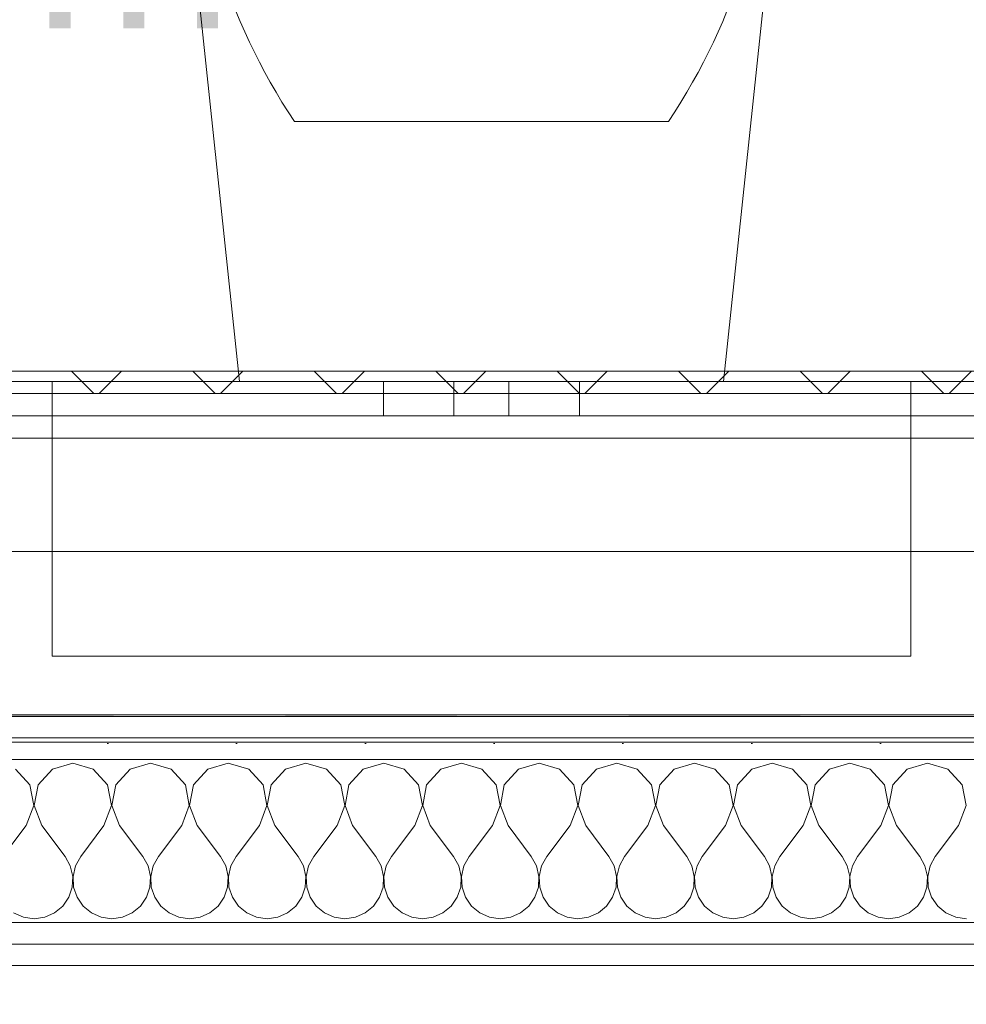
# Model space of a CAD drawing. Header units: millimetres. Extents: x 74467 to 235410, y -65 to 114857.
# Tile 191 of 256: x 128649 to 129200, y 68023 to 68596. Entities that reach past the tile are written whole.
import ezdxf

# ---------------------------------------------------------------- set-up
doc = ezdxf.new("R2010")
doc.units = ezdxf.units.MM
doc.header["$MEASUREMENT"] = 0
doc.linetypes.add('Wipeout_Contour', pattern=[1000, 0, -1000])
for name, color, linetype in [('1235 Vahelaed.AR', 7, 'Continuous'), ('1311 Siseseinad.AR', 7, 'Continuous'), ('1326 Seinapinnad.SA', 7, 'Continuous'), ('1336 Sanitaartehnika.SA', 7, 'Continuous'), ('9350 Netopind.AR', 7, 'Continuous'), ('Ruumi tekst', 7, 'Continuous')]:
    doc.layers.add(name, color=color, linetype=linetype)
doc.styles.add('GENERATED_STYLE_2', font='txt', dxfattribs={"width": 0.84})
doc.styles.add('GENERATED_STYLE_4', font='txt', dxfattribs={"width": 0.84})
pattern_1 = [(0, (0, 0), (0, 75), [0, -75])]

# ---------------------------------------------------------------- blocks, each defined once
blk = doc.blocks.new('Slab_13_1', base_point=(128282.64, 68175.84))
at = {"color": 254, "linetype": 'Wipeout_Contour', "lineweight": 0, "ltscale": 584658.71278}
blk.add_wipeout([(129552.64, 69575.88), (128282.64, 69575.88), (128282.64, 68175.84), (129552.64, 68175.84)], dxfattribs=at).dxf.layer = '1235 Vahelaed.AR'
at = {"layer": '1235 Vahelaed.AR', "color": 7, "linetype": 'Continuous', "lineweight": 13, "flags": 128}
blk.add_lwpolyline([(128282.64, 68175.84), (128282.64, 69575.88), (129552.64, 69575.88), (129552.64, 68175.84)], close=True, dxfattribs=at)
blk = doc.blocks.new('Slab_17_1', base_point=(126312.64, 71235.88))
at = {"color": 254, "linetype": 'Wipeout_Contour', "lineweight": 0, "ltscale": 2831097.235720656}
blk.add_wipeout([(129692.64, 71235.9), (126312.64, 71235.88), (126312.65, 69575.88), (129682.64, 69575.88), (129682.64, 69639.7), (131292.64, 69639.7), (131292.64, 67650.97), (132092.64, 67650.97), (133964.52, 67632.39), (133964.52, 67705.47), (134032.64, 67705.25), (134032.64, 69535.88), (133892.64, 69535.88), (133892.64, 69735.88), (133892.64, 71245.88), (133892.64, 71435.88), (132092.64, 71435.88), (132092.64, 71245.88), (129692.64, 71245.88)], dxfattribs=at).dxf.layer = '1235 Vahelaed.AR'
blk = doc.blocks.new('WC_PK 110_35_1', base_point=(128295.64, 69171.71))
at = {"layer": '9350 Netopind.AR', "color": 7, "linetype": 'Continuous', "lineweight": 13, "flags": 128}
blk.add_lwpolyline([(128295.64, 68385.84), (129539.64, 68385.84), (129539.64, 69562.88), (128295.64, 69562.88)], close=True, dxfattribs=at)
at = {"layer": 'Ruumi tekst', "color": 7, "lineweight": 13, "char_height": 120, "attachment_point": 1}
for s, insert, style in [('\\A1;{\\pql;\\pt0,4600;\\fArial|b0|i0|c0|p34;PK 110\\fArial|b0|i0|c0|p34;\\A1{\\H.66x;\\S^  ;}\\fArial|b0|i0|c0|p34;\\fArial|b0|i0|c0|p34;\\A1{\\H.66x;\\S^  ;}}', (128395.64, 69134.65), 'GENERATED_STYLE_4'), ('\\A1;{\\pql;\\pt0,500;\\fArial|b1|i0|c0|p34;WC\\fArial|b1|i0|c0|p34;\\A1{\\H.66x;\\S^  ;}\\fArial|b1|i0|c0|p34;\\fArial|b1|i0|c0|p34;\\A1{\\H.66x;\\S^  ;}}', (128395.64, 68942.1), 'GENERATED_STYLE_2'), ('\\A1;{\\pql;\\pt0,4600;\\fArial|b0|i0|c0|p34;1,5\\fArial|b0|i0|c0|p34;\\A1{\\H.66x;\\S^  ;}\\fArial|b0|i0|c0|p34; m\\fArial|b0|i0|c0|p34;\\A1{\\H.66x;\\S2^  ;}}', (128395.64, 68746.41), 'GENERATED_STYLE_4')]:
    blk.add_mtext(s, dxfattribs=dict(at, insert=insert, style=style))
blk = doc.blocks.new('*X1152')
at = {"layer": '1311 Siseseinad.AR', "linetype": 'Continuous', "lineweight": 13, "true_color": 0x8c8d8c}
for points in [[(128703.4, 68191.84), (128603.41, 68191.84), (128603.41, 68190.84), (128703.4, 68190.84)], [(128903.4, 68191.84), (128803.41, 68191.84), (128803.41, 68190.84), (128903.4, 68190.84)], [(129103.4, 68191.84), (129003.41, 68191.84), (129003.41, 68190.84), (129103.4, 68190.84)]]:
    blk.add_hatch(color=252, dxfattribs=at).paths.add_polyline_path(points)
blk = doc.blocks.new('*X1153')
at = {"layer": '1311 Siseseinad.AR', "color": 252, "linetype": 'Continuous', "lineweight": 13, "true_color": 0x8c8d8c}
for p, q in [((128679.76, 68163.58), (128667.87, 68160.2)), ((128691.65, 68160.2), (128679.76, 68163.58)), ((128725, 68163.58), (128713.11, 68160.2)), ((128736.89, 68160.2), (128725, 68163.58)), ((128770.24, 68163.58), (128758.35, 68160.2)), ((128782.13, 68160.2), (128770.24, 68163.58)), ((128815.48, 68163.58), (128803.58, 68160.2)), ((128827.37, 68160.2), (128815.48, 68163.58)), ((128860.71, 68163.58), (128848.82, 68160.2)), ((128872.61, 68160.2), (128860.71, 68163.58)), ((128905.95, 68163.58), (128894.06, 68160.2)), ((128917.84, 68160.2), (128905.95, 68163.58)), ((128951.19, 68163.58), (128939.3, 68160.2)), ((128963.08, 68160.2), (128951.19, 68163.58)), ((128996.43, 68163.58), (128984.54, 68160.2)), ((129008.32, 68160.2), (128996.43, 68163.58)), ((129041.67, 68163.58), (129029.78, 68160.2)), ((129053.56, 68160.2), (129041.67, 68163.58)), ((129086.9, 68163.58), (129075.01, 68160.2)), ((129098.8, 68160.2), (129086.9, 68163.58)), ((129132.14, 68163.58), (129120.25, 68160.2)), ((129144.03, 68160.2), (129132.14, 68163.58)), ((129177.38, 68163.58), (129165.49, 68160.2)), ((129189.27, 68160.2), (129177.38, 68163.58)), ((128654.75, 68151.07), (128646.42, 68160.2)), ((128667.87, 68160.2), (128659.53, 68151.07)), ((128699.99, 68151.07), (128691.65, 68160.2)), ((128713.11, 68160.2), (128704.77, 68151.07)), ((128745.23, 68151.07), (128736.89, 68160.2)), ((128758.35, 68160.2), (128750.01, 68151.07)), ((128790.47, 68151.07), (128782.13, 68160.2)), ((128803.58, 68160.2), (128795.25, 68151.07)), ((128835.71, 68151.07), (128827.37, 68160.2)), ((128848.82, 68160.2), (128840.48, 68151.07)), ((128880.95, 68151.07), (128872.61, 68160.2)), ((128894.06, 68160.2), (128885.72, 68151.07)), ((128926.18, 68151.07), (128917.84, 68160.2)), ((128939.3, 68160.2), (128930.96, 68151.07)), ((128971.42, 68151.07), (128963.08, 68160.2)), ((128984.54, 68160.2), (128976.2, 68151.07)), ((129016.66, 68151.07), (129008.32, 68160.2)), ((129029.78, 68160.2), (129021.44, 68151.07)), ((129061.9, 68151.07), (129053.56, 68160.2)), ((129075.01, 68160.2), (129066.67, 68151.07)), ((129107.14, 68151.07), (129098.8, 68160.2)), ((129120.25, 68160.2), (129111.91, 68151.07)), ((129152.37, 68151.07), (129144.03, 68160.2)), ((129165.49, 68160.2), (129157.15, 68151.07)), ((129197.61, 68151.07), (129189.27, 68160.2)), ((128657.05, 68138.93), (128654.75, 68151.07)), ((128659.53, 68151.07), (128657.23, 68138.93)), ((128702.29, 68138.93), (128699.99, 68151.07)), ((128704.77, 68151.07), (128702.47, 68138.93)), ((128747.53, 68138.93), (128745.23, 68151.07)), ((128750.01, 68151.07), (128747.71, 68138.93)), ((128792.77, 68138.93), (128790.47, 68151.07)), ((128795.25, 68151.07), (128792.95, 68138.93)), ((128838, 68138.93), (128835.71, 68151.07)), ((128840.48, 68151.07), (128838.19, 68138.93)), ((128883.24, 68138.93), (128880.95, 68151.07)), ((128885.72, 68151.07), (128883.42, 68138.93)), ((128928.48, 68138.93), (128926.18, 68151.07)), ((128930.96, 68151.07), (128928.66, 68138.93)), ((128973.72, 68138.93), (128971.42, 68151.07)), ((128976.2, 68151.07), (128973.9, 68138.93)), ((129018.96, 68138.93), (129016.66, 68151.07)), ((129021.44, 68151.07), (129019.14, 68138.93)), ((129064.19, 68138.93), (129061.9, 68151.07)), ((129066.67, 68151.07), (129064.38, 68138.93)), ((129109.43, 68138.93), (129107.14, 68151.07)), ((129111.91, 68151.07), (129109.62, 68138.93)), ((129154.67, 68138.93), (129152.37, 68151.07)), ((129157.15, 68151.07), (129154.85, 68138.93)), ((129199.91, 68138.93), (129197.61, 68151.07)), ((128652.62, 68127.39), (128657.05, 68138.93)), ((128657.23, 68138.93), (128661.67, 68127.39)), ((128697.86, 68127.39), (128702.29, 68138.93)), ((128702.47, 68138.93), (128706.9, 68127.39)), ((128743.1, 68127.39), (128747.53, 68138.93)), ((128747.71, 68138.93), (128752.14, 68127.39)), ((128788.33, 68127.39), (128792.77, 68138.93)), ((128792.95, 68138.93), (128797.38, 68127.39)), ((128833.57, 68127.39), (128838, 68138.93)), ((128838.19, 68138.93), (128842.62, 68127.39)), ((128878.81, 68127.39), (128883.24, 68138.93)), ((128883.42, 68138.93), (128887.86, 68127.39)), ((128924.05, 68127.39), (128928.48, 68138.93)), ((128928.66, 68138.93), (128933.1, 68127.39)), ((128969.29, 68127.39), (128973.72, 68138.93)), ((128973.9, 68138.93), (128978.33, 68127.39)), ((129014.52, 68127.39), (129018.96, 68138.93)), ((129019.14, 68138.93), (129023.57, 68127.39)), ((129059.76, 68127.39), (129064.19, 68138.93)), ((129064.38, 68138.93), (129068.81, 68127.39)), ((129105, 68127.39), (129109.43, 68138.93)), ((129109.62, 68138.93), (129114.05, 68127.39)), ((129150.24, 68127.39), (129154.67, 68138.93)), ((129154.85, 68138.93), (129159.29, 68127.39)), ((129195.48, 68127.39), (129199.91, 68138.93)), ((128652.62, 68127.39), (128639.05, 68109.29)), ((128661.67, 68127.39), (128675.24, 68109.29)), ((128697.86, 68127.39), (128684.29, 68109.29)), ((128706.9, 68127.39), (128720.48, 68109.29)), ((128743.1, 68127.39), (128729.52, 68109.29)), ((128752.14, 68127.39), (128765.71, 68109.29)), ((128788.33, 68127.39), (128774.76, 68109.29)), ((128797.38, 68127.39), (128810.95, 68109.29)), ((128833.57, 68127.39), (128820, 68109.29)), ((128842.62, 68127.39), (128856.19, 68109.29)), ((128878.81, 68127.39), (128865.24, 68109.29)), ((128887.86, 68127.39), (128901.43, 68109.29)), ((128924.05, 68127.39), (128910.48, 68109.29)), ((128933.1, 68127.39), (128946.67, 68109.29)), ((128969.29, 68127.39), (128955.71, 68109.29)), ((128978.33, 68127.39), (128991.9, 68109.29)), ((129014.52, 68127.39), (129000.95, 68109.29)), ((129023.57, 68127.39), (129037.14, 68109.29)), ((129059.76, 68127.39), (129046.19, 68109.29)), ((129068.81, 68127.39), (129082.38, 68109.29)), ((129105, 68127.39), (129091.43, 68109.29)), ((129114.05, 68127.39), (129127.62, 68109.29)), ((129150.24, 68127.39), (129136.67, 68109.29)), ((129159.29, 68127.39), (129172.86, 68109.29)), ((129195.48, 68127.39), (129181.9, 68109.29)), ((128678.26, 68103.83), (128675.24, 68109.29)), ((128684.29, 68109.29), (128681.27, 68103.83)), ((128723.5, 68103.83), (128720.48, 68109.29)), ((128729.52, 68109.29), (128726.5, 68103.83)), ((128768.73, 68103.83), (128765.71, 68109.29)), ((128774.76, 68109.29), (128771.74, 68103.83)), ((128813.97, 68103.83), (128810.95, 68109.29)), ((128820, 68109.29), (128816.98, 68103.83)), ((128859.21, 68103.83), (128856.19, 68109.29)), ((128865.24, 68109.29), (128862.22, 68103.83)), ((128904.45, 68103.83), (128901.43, 68109.29)), ((128910.48, 68109.29), (128907.46, 68103.83)), ((128949.69, 68103.83), (128946.67, 68109.29)), ((128955.71, 68109.29), (128952.69, 68103.83)), ((128994.92, 68103.83), (128991.9, 68109.29)), ((129000.95, 68109.29), (128997.93, 68103.83)), ((129040.16, 68103.83), (129037.14, 68109.29)), ((129046.19, 68109.29), (129043.17, 68103.83)), ((129085.4, 68103.83), (129082.38, 68109.29)), ((129091.43, 68109.29), (129088.41, 68103.83)), ((129130.64, 68103.83), (129127.62, 68109.29)), ((129136.67, 68109.29), (129133.65, 68103.83)), ((129175.88, 68103.83), (129172.86, 68109.29)), ((129181.9, 68109.29), (129178.88, 68103.83)), ((128679.67, 68097.75), (128678.26, 68103.83)), ((128681.27, 68103.83), (128679.85, 68097.75)), ((128724.91, 68097.75), (128723.5, 68103.83)), ((128726.5, 68103.83), (128725.09, 68097.75)), ((128770.15, 68097.75), (128768.73, 68103.83)), ((128771.74, 68103.83), (128770.33, 68097.75)), ((128815.38, 68097.75), (128813.97, 68103.83)), ((128816.98, 68103.83), (128815.57, 68097.75)), ((128860.62, 68097.75), (128859.21, 68103.83)), ((128862.22, 68103.83), (128860.81, 68097.75)), ((128905.86, 68097.75), (128904.45, 68103.83)), ((128907.46, 68103.83), (128906.04, 68097.75)), ((128951.1, 68097.75), (128949.69, 68103.83)), ((128952.69, 68103.83), (128951.28, 68097.75)), ((128996.34, 68097.75), (128994.92, 68103.83)), ((128997.93, 68103.83), (128996.52, 68097.75)), ((129041.58, 68097.75), (129040.16, 68103.83)), ((129043.17, 68103.83), (129041.76, 68097.75)), ((129086.81, 68097.75), (129085.4, 68103.83)), ((129088.41, 68103.83), (129087, 68097.75)), ((129132.05, 68097.75), (129130.64, 68103.83)), ((129133.65, 68103.83), (129132.23, 68097.75)), ((129177.29, 68097.75), (129175.88, 68103.83)), ((129178.88, 68103.83), (129177.47, 68097.75)), ((128679.37, 68091.52), (128679.67, 68097.75)), ((128679.85, 68097.75), (128680.16, 68091.52)), ((128724.61, 68091.52), (128724.91, 68097.75)), ((128725.09, 68097.75), (128725.39, 68091.52)), ((128769.84, 68091.52), (128770.15, 68097.75)), ((128770.33, 68097.75), (128770.63, 68091.52)), ((128815.08, 68091.52), (128815.38, 68097.75)), ((128815.57, 68097.75), (128815.87, 68091.52)), ((128860.32, 68091.52), (128860.62, 68097.75)), ((128860.81, 68097.75), (128861.11, 68091.52)), ((128905.56, 68091.52), (128905.86, 68097.75)), ((128906.04, 68097.75), (128906.35, 68091.52)), ((128950.8, 68091.52), (128951.1, 68097.75)), ((128951.28, 68097.75), (128951.58, 68091.52)), ((128996.03, 68091.52), (128996.34, 68097.75)), ((128996.52, 68097.75), (128996.82, 68091.52)), ((129041.27, 68091.52), (129041.58, 68097.75)), ((129041.76, 68097.75), (129042.06, 68091.52)), ((129086.51, 68091.52), (129086.81, 68097.75)), ((129087, 68097.75), (129087.3, 68091.52)), ((129131.75, 68091.52), (129132.05, 68097.75)), ((129132.23, 68097.75), (129132.54, 68091.52)), ((129176.99, 68091.52), (129177.29, 68097.75)), ((129177.47, 68097.75), (129177.77, 68091.52)), ((128677.37, 68085.6), (128679.37, 68091.52)), ((128680.16, 68091.52), (128682.15, 68085.6)), ((128722.61, 68085.6), (128724.61, 68091.52)), ((128725.39, 68091.52), (128727.39, 68085.6)), ((128767.85, 68085.6), (128769.84, 68091.52)), ((128770.63, 68091.52), (128772.63, 68085.6)), ((128813.09, 68085.6), (128815.08, 68091.52)), ((128815.87, 68091.52), (128817.86, 68085.6)), ((128858.33, 68085.6), (128860.32, 68091.52)), ((128861.11, 68091.52), (128863.1, 68085.6)), ((128903.56, 68085.6), (128905.56, 68091.52)), ((128906.35, 68091.52), (128908.34, 68085.6)), ((128948.8, 68085.6), (128950.8, 68091.52)), ((128951.58, 68091.52), (128953.58, 68085.6)), ((128994.04, 68085.6), (128996.03, 68091.52)), ((128996.82, 68091.52), (128998.82, 68085.6)), ((129039.28, 68085.6), (129041.27, 68091.52)), ((129042.06, 68091.52), (129044.05, 68085.6)), ((129084.52, 68085.6), (129086.51, 68091.52)), ((129087.3, 68091.52), (129089.29, 68085.6)), ((129129.75, 68085.6), (129131.75, 68091.52)), ((129132.54, 68091.52), (129134.53, 68085.6)), ((129174.99, 68085.6), (129176.99, 68091.52)), ((129177.77, 68091.52), (129179.77, 68085.6)), ((128673.84, 68080.46), (128677.37, 68085.6)), ((128682.15, 68085.6), (128685.68, 68080.46)), ((128719.08, 68080.46), (128722.61, 68085.6)), ((128727.39, 68085.6), (128730.92, 68080.46)), ((128764.32, 68080.46), (128767.85, 68085.6)), ((128772.63, 68085.6), (128776.16, 68080.46)), ((128809.55, 68080.46), (128813.09, 68085.6)), ((128817.86, 68085.6), (128821.4, 68080.46)), ((128854.79, 68080.46), (128858.33, 68085.6)), ((128863.1, 68085.6), (128866.64, 68080.46)), ((128900.03, 68080.46), (128903.56, 68085.6)), ((128908.34, 68085.6), (128911.87, 68080.46)), ((128945.27, 68080.46), (128948.8, 68085.6)), ((128953.58, 68085.6), (128957.11, 68080.46)), ((128990.51, 68080.46), (128994.04, 68085.6)), ((128998.82, 68085.6), (129002.35, 68080.46)), ((129035.74, 68080.46), (129039.28, 68085.6)), ((129044.05, 68085.6), (129047.59, 68080.46)), ((129080.98, 68080.46), (129084.52, 68085.6)), ((129089.29, 68085.6), (129092.83, 68080.46)), ((129126.22, 68080.46), (129129.75, 68085.6)), ((129134.53, 68085.6), (129138.07, 68080.46)), ((129171.46, 68080.46), (129174.99, 68085.6)), ((129179.77, 68085.6), (129183.3, 68080.46)), ((128645.25, 68076.48), (128650.96, 68073.96)), ((128663.32, 68073.96), (128669.03, 68076.48)), ((128669.03, 68076.48), (128673.84, 68080.46)), ((128685.68, 68080.46), (128690.49, 68076.48)), ((128690.49, 68076.48), (128696.2, 68073.96)), ((128708.56, 68073.96), (128714.27, 68076.48)), ((128714.27, 68076.48), (128719.08, 68080.46)), ((128730.92, 68080.46), (128735.73, 68076.48)), ((128735.73, 68076.48), (128741.44, 68073.96)), ((128753.8, 68073.96), (128759.51, 68076.48)), ((128759.51, 68076.48), (128764.32, 68080.46)), ((128776.16, 68080.46), (128780.97, 68076.48)), ((128780.97, 68076.48), (128786.68, 68073.96)), ((128799.04, 68073.96), (128804.75, 68076.48)), ((128804.75, 68076.48), (128809.55, 68080.46)), ((128821.4, 68080.46), (128826.2, 68076.48)), ((128826.2, 68076.48), (128831.91, 68073.96)), ((128844.28, 68073.96), (128849.99, 68076.48)), ((128849.99, 68076.48), (128854.79, 68080.46)), ((128866.64, 68080.46), (128871.44, 68076.48)), ((128871.44, 68076.48), (128877.15, 68073.96)), ((128889.51, 68073.96), (128895.22, 68076.48)), ((128895.22, 68076.48), (128900.03, 68080.46)), ((128911.87, 68080.46), (128916.68, 68076.48)), ((128916.68, 68076.48), (128922.39, 68073.96)), ((128934.75, 68073.96), (128940.46, 68076.48)), ((128940.46, 68076.48), (128945.27, 68080.46)), ((128957.11, 68080.46), (128961.92, 68076.48)), ((128961.92, 68076.48), (128967.63, 68073.96)), ((128979.99, 68073.96), (128985.7, 68076.48)), ((128985.7, 68076.48), (128990.51, 68080.46)), ((129002.35, 68080.46), (129007.16, 68076.48)), ((129007.16, 68076.48), (129012.87, 68073.96)), ((129025.23, 68073.96), (129030.94, 68076.48)), ((129030.94, 68076.48), (129035.74, 68080.46)), ((129047.59, 68080.46), (129052.39, 68076.48)), ((129052.39, 68076.48), (129058.1, 68073.96)), ((129070.47, 68073.96), (129076.18, 68076.48)), ((129076.18, 68076.48), (129080.98, 68080.46)), ((129092.83, 68080.46), (129097.63, 68076.48)), ((129097.63, 68076.48), (129103.34, 68073.96)), ((129115.7, 68073.96), (129121.42, 68076.48)), ((129121.42, 68076.48), (129126.22, 68080.46)), ((129138.07, 68080.46), (129142.87, 68076.48)), ((129142.87, 68076.48), (129148.58, 68073.96)), ((129160.94, 68073.96), (129166.65, 68076.48)), ((129166.65, 68076.48), (129171.46, 68080.46)), ((129183.3, 68080.46), (129188.11, 68076.48)), ((129188.11, 68076.48), (129193.82, 68073.96)), ((128650.96, 68073.96), (128657.14, 68073.1)), ((128657.14, 68073.1), (128663.32, 68073.96)), ((128696.2, 68073.96), (128702.38, 68073.1)), ((128702.38, 68073.1), (128708.56, 68073.96)), ((128741.44, 68073.96), (128747.62, 68073.1)), ((128747.62, 68073.1), (128753.8, 68073.96)), ((128786.68, 68073.96), (128792.86, 68073.1)), ((128792.86, 68073.1), (128799.04, 68073.96)), ((128831.91, 68073.96), (128838.1, 68073.1)), ((128838.1, 68073.1), (128844.28, 68073.96)), ((128877.15, 68073.96), (128883.33, 68073.1)), ((128883.33, 68073.1), (128889.51, 68073.96)), ((128922.39, 68073.96), (128928.57, 68073.1)), ((128928.57, 68073.1), (128934.75, 68073.96)), ((128967.63, 68073.96), (128973.81, 68073.1)), ((128973.81, 68073.1), (128979.99, 68073.96)), ((129012.87, 68073.96), (129019.05, 68073.1)), ((129019.05, 68073.1), (129025.23, 68073.96)), ((129058.1, 68073.96), (129064.29, 68073.1)), ((129064.29, 68073.1), (129070.47, 68073.96)), ((129103.34, 68073.96), (129109.52, 68073.1)), ((129109.52, 68073.1), (129115.7, 68073.96)), ((129148.58, 68073.96), (129154.76, 68073.1)), ((129154.76, 68073.1), (129160.94, 68073.96)), ((129193.82, 68073.96), (129200, 68073.1))]:
    blk.add_line(p, q, dxfattribs=at)
blk = doc.blocks.new('Wall_240_1', base_point=(128092.64, 68045.84))
at = {"layer": '1311 Siseseinad.AR', "linetype": 'Continuous', "lineweight": 13, "true_color": 0x8c8d8c}
h = blk.add_hatch(dxfattribs=at)
h.set_pattern_fill('Kips_0001', color=252, style=0, pattern_type=2)
h.set_pattern_definition(pattern_1)
h.paths.add_polyline_path([(129552.64, 68190.84), (128282.64, 68190.84), (128282.64, 68178.34), (129552.64, 68178.34)])
h = blk.add_hatch(dxfattribs=at)
h.set_pattern_fill('Kips_0001', color=252, style=0, pattern_type=2)
h.set_pattern_definition(pattern_1)
h.paths.add_polyline_path([(129552.64, 68178.34), (128282.64, 68178.34), (128282.64, 68165.84), (129552.64, 68165.84)])
h = blk.add_hatch(dxfattribs=at)
h.set_pattern_fill('Kips_0001', color=252, style=0, pattern_type=2)
h.set_pattern_definition(pattern_1)
h.paths.add_polyline_path([(129552.64, 68070.84), (128282.64, 68070.84), (128282.64, 68058.34), (129552.64, 68058.34)])
h = blk.add_hatch(dxfattribs=at)
h.set_pattern_fill('Kips_0001', color=252, style=0, pattern_type=2)
h.set_pattern_definition(pattern_1)
h.paths.add_polyline_path([(129552.64, 68058.34), (128282.64, 68058.34), (128282.64, 68045.84), (129552.64, 68045.84)])
at = {"layer": '1311 Siseseinad.AR', "color": 7, "linetype": 'Continuous', "lineweight": 15}
for p, q in [((129552.64, 68190.84), (128282.64, 68190.84)), ((129552.64, 68178.34), (128282.64, 68178.34)), ((129552.64, 68165.84), (128282.64, 68165.84)), ((129552.64, 68070.84), (128282.64, 68070.84)), ((129552.64, 68058.34), (128282.64, 68058.34))]:
    blk.add_line(p, q, dxfattribs=at)
at = {"layer": '1311 Siseseinad.AR', "color": 7, "linetype": 'Continuous', "lineweight": 15, "flags": 128}
for points in [[(129552.64, 68191.84), (128282.64, 68191.84)], [(128282.64, 68045.84), (129552.64, 68045.84)]]:
    blk.add_lwpolyline(points, dxfattribs=at)
at = {"layer": '1311 Siseseinad.AR', "color": 7, "lineweight": 15}
for name in ['*X1152', '*X1153']:
    blk.add_blockref(name, (0, 0), dxfattribs=at)
blk = doc.blocks.new('Wall_287_1', base_point=(128282.64, 68391.84))
at = {"layer": '1326 Seinapinnad.SA', "linetype": 'Continuous', "lineweight": 13}
h = blk.add_hatch(dxfattribs=at)
h.set_pattern_fill('Grid_5x5_Diagonaal_0001', color=230, style=0, pattern_type=2)
h.set_pattern_definition([(225, (0, 0), (-35.355339, 35.355339), []), (315, (0, 0), (35.355339, 35.355339), [])])
h.paths.add_polyline_path([(129539.64, 68391.84), (128295.64, 68391.84), (128295.64, 68378.84), (129539.64, 68378.84)])
at = {"layer": '1326 Seinapinnad.SA', "linetype": 'Continuous', "lineweight": 13, "true_color": 0x8c8d8c}
h = blk.add_hatch(dxfattribs=at)
h.set_pattern_fill('Kips_0001', color=252, style=0, pattern_type=2)
h.set_pattern_definition(pattern_1)
h.paths.add_polyline_path([(129539.64, 68378.84), (128295.64, 68378.84), (128295.64, 68365.84), (129539.64, 68365.84)])
h = blk.add_hatch(dxfattribs=at)
h.set_pattern_fill('Kips_0001', color=252, style=0, pattern_type=2)
h.set_pattern_definition(pattern_1)
h.paths.add_polyline_path([(129539.64, 68365.84), (128295.64, 68365.84), (128295.64, 68352.84), (129539.64, 68352.84)])
at = {"layer": '1326 Seinapinnad.SA', "color": 7, "linetype": 'Continuous', "lineweight": 15}
for p, q in [((129539.64, 68378.84), (128295.64, 68378.84)), ((129539.64, 68365.84), (128295.64, 68365.84)), ((129539.64, 68352.84), (128295.64, 68352.84))]:
    blk.add_line(p, q, dxfattribs=at)
at = {"layer": '1326 Seinapinnad.SA', "color": 7, "linetype": 'Continuous', "lineweight": 15, "flags": 128}
for points in [[(129539.64, 68391.84), (128295.64, 68391.84)], [(128295.64, 68286.84), (129539.64, 68286.84)]]:
    blk.add_lwpolyline(points, dxfattribs=at)
blk = doc.blocks.new('WC 24[473]_1', base_point=(128917.64, 68385.84))
at = {"layer": '1336 Sanitaartehnika.SA', "color": 253, "linetype": 'Continuous', "lineweight": 13, "true_color": 0xa5a6a4}
for p, q in [((128917.64, 68537.25), (128808.7, 68537.25)), ((129026.59, 68537.25), (128917.64, 68537.25)), ((128667.64, 68385.84), (129167.64, 68385.84)), ((128667.64, 68385.84), (128667.64, 68225.84)), ((128860.64, 68385.84), (128877.34, 68385.84)), ((128860.64, 68385.84), (128860.64, 68365.84)), ((128877.34, 68385.84), (128901.64, 68385.84)), ((128901.64, 68385.84), (128906.33, 68385.84)), ((128901.64, 68385.84), (128901.64, 68365.84)), ((128906.33, 68385.84), (128917.64, 68385.84)), ((128917.64, 68385.84), (128928.96, 68385.84)), ((128928.96, 68385.84), (128933.64, 68385.84)), ((128933.64, 68385.84), (128933.64, 68365.84)), ((128933.64, 68385.84), (128957.95, 68385.84)), ((128957.95, 68385.84), (128974.64, 68385.84)), ((128974.64, 68385.84), (128974.64, 68365.84)), ((129167.64, 68385.84), (129167.64, 68225.84)), ((128860.64, 68365.84), (128877.34, 68365.84)), ((128877.34, 68365.84), (128901.64, 68365.84)), ((128901.64, 68365.84), (128906.33, 68365.84)), ((128906.33, 68365.84), (128917.64, 68365.84)), ((128917.64, 68365.84), (128928.96, 68365.84)), ((128928.96, 68365.84), (128933.64, 68365.84)), ((128933.64, 68365.84), (128957.95, 68365.84)), ((128957.95, 68365.84), (128974.64, 68365.84)), ((128667.64, 68225.84), (129167.64, 68225.84))]:
    blk.add_line(p, q, dxfattribs=at)
at = {"layer": '1336 Sanitaartehnika.SA', "color": 253, "linetype": 'Continuous', "lineweight": 13, "true_color": 0xa5a6a4, "flags": 128}
blk.add_lwpolyline([(128748.22, 68782.59), (128760.62, 68826.11), (128779.65, 68867.18), (128805.24, 68899.73), (128838.29, 68924.68), (128876.59, 68940.4), (128917.64, 68945.84), (128958.69, 68940.4), (128997, 68924.68), (129030.04, 68899.73), (129055.64, 68867.18), (129074.66, 68826.11), (129087.07, 68782.59), (129092.55, 68737.66), (129090.99, 68692.42), (129058.62, 68385.84), (128776.67, 68385.84), (128744.3, 68692.42), (128742.73, 68737.66)], close=True, dxfattribs=at)
at = {"layer": '1336 Sanitaartehnika.SA', "color": 253, "linetype": 'Continuous', "lineweight": 13, "true_color": 0xa5a6a4}
for centre, start_param, end_param in [((129175.74, 68725.28), 3.117977, 3.670997), ((128659.55, 68725.28), 5.753783, 6.306803)]:
    blk.add_ellipse(centre, major_axis=(425.25, 0), ratio=0.875546, start_param=start_param, end_param=end_param, dxfattribs=at)

msp = doc.modelspace()

# ---------------------------------------------------------------- block references
at = {"layer": '1235 Vahelaed.AR', "color": 7, "linetype": 'Continuous', "lineweight": 13}
msp.add_blockref('Slab_13_1', (128282.64, 68175.84), dxfattribs=at)

# ---------------------------------------------------------------- next in the draw order: block references
msp.add_blockref('Slab_17_1', (126312.64, 71235.88), dxfattribs=at)

# ---------------------------------------------------------------- next in the draw order: linework, layer by layer
at = {"layer": '9350 Netopind.AR', "color": 153, "linetype": 'Continuous', "lineweight": 0, "true_color": 0x7da59c, "flags": 128}
msp.add_lwpolyline([(128295.64, 68385.84), (129539.64, 68385.84), (129539.64, 69562.88), (128295.64, 69562.88)], close=True, dxfattribs=at)

# ---------------------------------------------------------------- next in the draw order: block references
at = {"layer": '1311 Siseseinad.AR', "color": 7, "lineweight": 15}
msp.add_blockref('Wall_240_1', (128092.64, 68045.84), dxfattribs=at)
at = {"layer": '1326 Seinapinnad.SA', "color": 7, "lineweight": 15}
msp.add_blockref('Wall_287_1', (128282.64, 68391.84), dxfattribs=at)
at = {"layer": '1336 Sanitaartehnika.SA', "color": 253, "linetype": 'Continuous', "lineweight": 13, "true_color": 0xa5a6a4}
msp.add_blockref('WC 24[473]_1', (128917.64, 68385.84), dxfattribs=at)
at = {"layer": '9350 Netopind.AR', "color": 7, "linetype": 'Continuous', "lineweight": 13}
msp.add_blockref('WC_PK 110_35_1', (128295.64, 69171.71), dxfattribs=at)

doc.saveas('drawing.dxf')
